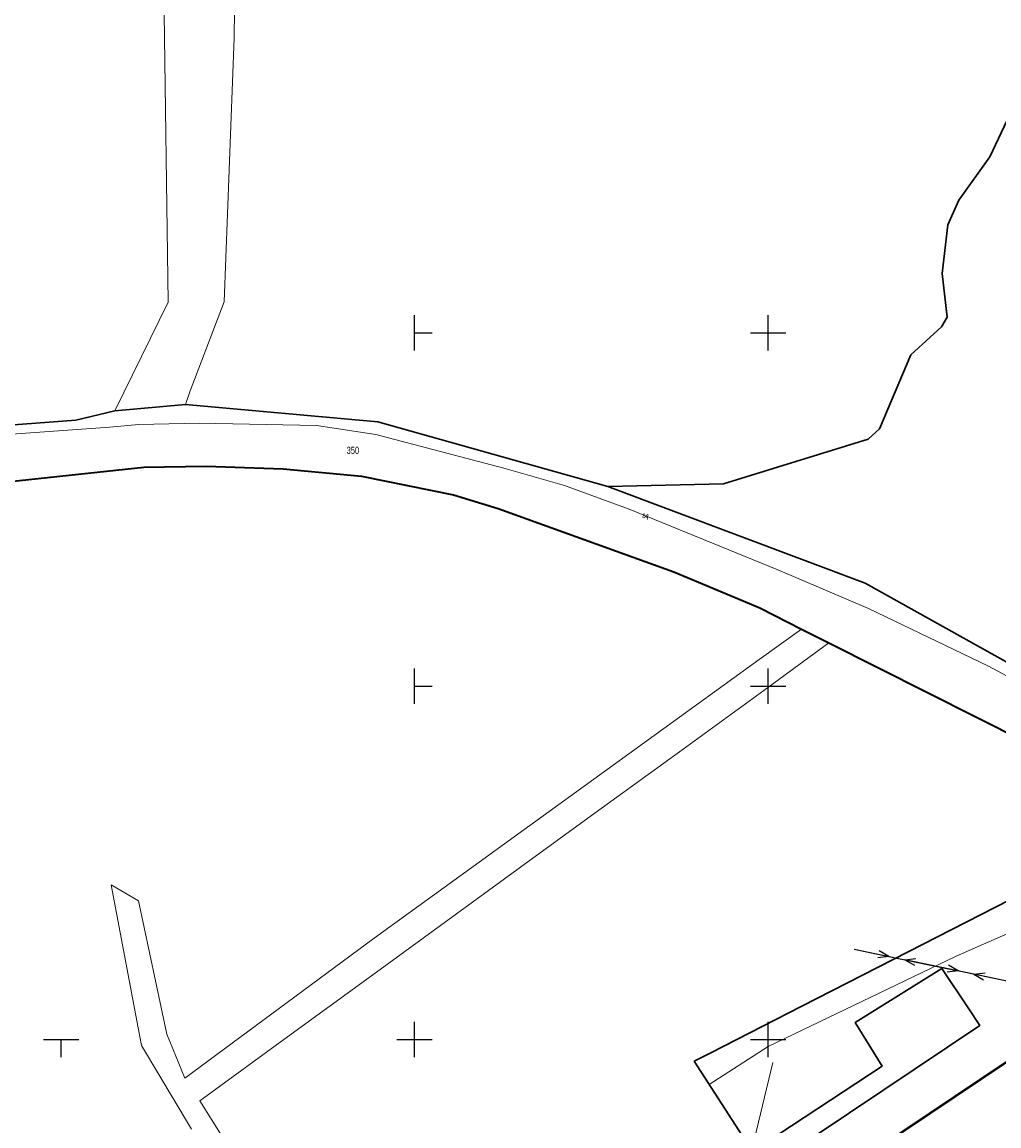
# Model space of a CAD drawing. Header units: metres. Extents: x 5552311 to 5555313, y 5709371 to 5712599.
# Tile 58 of 71: x 5554344 to 5554483, y 5710738 to 5710894. Entities that reach past the tile are written whole.
import ezdxf
from ezdxf.enums import TextEntityAlignment as Align

# ---------------------------------------------------------------- set-up
doc = ezdxf.new("R2010")
doc.units = ezdxf.units.M
doc.header["$MEASUREMENT"] = 0
doc.linetypes.add('suep_nn_500', pattern=[0])
doc.layers.get('0').update_dxf_attribs({"color": 2, "linetype": 'CONTINUOUS', "lineweight": 5})
for name, color, linetype in [('203-punkt graniczny', 7, 'CONTINUOUS'), ('211-numer działki ewidencyjnej', 7, 'CONTINUOUS'), ('217-kontur klasyfikacyjny', 7, 'CONTINUOUS'), ('218-kontur użytku gruntowego', 60, 'CONTINUOUS'), ('219-działka ewidencyjna', 7, 'CONTINUOUS'), ('312-budynek ewidencyjny', 7, 'CONTINUOUS'), ('ogrodzenie trwałe', 7, 'CONTINUOUS'), ('przewód elektroenergetyczny niskiego napięcia', 7, 'CONTINUOUS'), ('przewód kanalizacyjny', 7, 'CONTINUOUS'), ('przewód telekomunikacyjny podziemny', 7, 'CONTINUOUS'), ('przewód telekomunikacyjny podziemny-Atr1', 7, 'CONTINUOUS'), ('Wstawianie ramki sekcyjnej z opisem', 7, 'CONTINUOUS')]:
    doc.layers.add(name, color=color, linetype=linetype)
doc.styles.get("Standard").update_dxf_attribs({"font": 'Working1250', "width": 0.75})
doc.linetypes.add('902-500', pattern='A,3.75,0,[1,ksztalty.shx,S=0.5,R=0,X=0,Y=0],3.75', length=7.5)

# ---------------------------------------------------------------- blocks, each defined once
blk = doc.blocks.new('203')
at = {"linetype": 'Continuous', "lineweight": 0}
h = blk.add_hatch(color=94, dxfattribs=at)
edge = h.paths.add_edge_path()
edge.add_arc((0, 0), 0.045, 0, 360)
blk = doc.blocks.new('SUEP1')
at = {"color": 0, "linetype": 'Continuous'}
for p, q in [((0, 0), (5, 0)), ((5, 0), (3.5, 0.5)), ((5, 0), (3.5, -0.5)), ((5, 0), (15, 0)), ((15, 0), (13.5, 0.5)), ((15, 0), (13.5, -0.5))]:
    blk.add_line(p, q, dxfattribs=at)
blk = doc.blocks.new('RAMKA500K')
at = {"color": 0}
for p, q in [((0, 247.5), (0, 250)), ((0, 250), (2.5, 250)), ((47.5, 250), (52.5, 250)), ((50, 247.5), (50, 250)), ((347.5, 250), (352.5, 250)), ((350, 247.5), (350, 250)), ((397.5, 250), (400, 250)), ((400, 247.5), (400, 250)), ((0, 97.5), (0, 102.5)), ((50, 97.5), (50, 102.5)), ((0, 100), (2.5, 100)), ((47.5, 100), (52.5, 100)), ((0, 47.5), (0, 52.5)), ((50, 47.5), (50, 52.5)), ((0, 50), (2.5, 50)), ((47.5, 50), (52.5, 50)), ((0, 0), (0, 2.5)), ((50, 0), (50, 2.5)), ((0, 0), (2.5, 0)), ((47.5, 0), (52.5, 0))]:
    blk.add_line(p, q, dxfattribs=at)

msp = doc.modelspace()

# ---------------------------------------------------------------- linework, layer by layer
at = {"layer": '217-kontur klasyfikacyjny', "color": 3, "linetype": 'Continuous', "lineweight": 18, "flags": 128}
for points in [[(5554510.54, 5710776.73), (5554476.62, 5710761.8)], [(5554476.62, 5710761.8), (5554449.99, 5710749.03)], [(5554462.3, 5710752.4), (5554474.6, 5710760.05)], [(5554474.6, 5710760.05), (5554478.32, 5710754.49)], [(5554478.32, 5710754.49), (5554479.94, 5710751.98)], [(5554479.94, 5710751.98), (5554429.22, 5710717.97)], [(5554466.12, 5710746.23), (5554462.3, 5710752.4)], [(5554449.99, 5710749.03), (5554441.67, 5710743.66)], [(5554447.8, 5710734.16), (5554466.12, 5710746.23)], [(5554441.67, 5710743.66), (5554447.8, 5710734.16)]]:
    msp.add_lwpolyline(points, dxfattribs=at)
at = {"layer": '218-kontur użytku gruntowego', "linetype": 'Continuous', "lineweight": 9, "flags": 128}
for points in [[(5554374.47, 5710891.77), (5554374.93, 5710931.77)], [(5554364.51, 5710898.63), (5554365.16, 5710854.36)], [(5554373.07, 5710854.42), (5554374.47, 5710891.77)], [(5554365.16, 5710854.36), (5554357.62, 5710838.98)], [(5554368.24, 5710841.79), (5554373.07, 5710854.42)], [(5554367.57, 5710839.87), (5554368.24, 5710841.79)], [(5554357.62, 5710838.98), (5554352.07, 5710837.64)], [(5554394.81, 5710837.44), (5554367.57, 5710839.87)], [(5554352.07, 5710837.64), (5554313.68, 5710834.78)], [(5554427.34, 5710828.27), (5554394.81, 5710837.44)], [(5554337.45, 5710828.42), (5554361.71, 5710830.99)], [(5554361.71, 5710830.99), (5554370.53, 5710831.14)], [(5554370.53, 5710831.14), (5554381.41, 5710830.77)], [(5554381.41, 5710830.77), (5554392.5, 5710829.73)], [(5554392.5, 5710829.73), (5554405.48, 5710827.07)], [(5554463.72, 5710814.57), (5554427.34, 5710828.27)], [(5554405.48, 5710827.07), (5554411.81, 5710825.17)], [(5554411.81, 5710825.17), (5554436.65, 5710816.2)], [(5554436.65, 5710816.2), (5554448.82, 5710811.08)], [(5554496.34, 5710796.37), (5554463.72, 5710814.57)], [(5554448.82, 5710811.08), (5554454.74, 5710808.1)], [(5554454.74, 5710808.1), (5554448.76, 5710803.78)], [(5554449.39, 5710799.42), (5554458.58, 5710806.16)], [(5554458.58, 5710806.16), (5554486.4, 5710792.12)], [(5554448.76, 5710803.78), (5554394.27, 5710764.34)], [(5554437.47, 5710790.74), (5554449.39, 5710799.42)], [(5554426.41, 5710782.7), (5554437.47, 5710790.74)], [(5554417.26, 5710776.04), (5554426.41, 5710782.7)], [(5554510.54, 5710776.73), (5554476.62, 5710761.8)], [(5554405.92, 5710767.78), (5554417.26, 5710776.04)], [(5554360.93, 5710769.62), (5554357.1, 5710771.91)], [(5554357.1, 5710771.91), (5554361.38, 5710749.14)], [(5554364.95, 5710750.78), (5554360.93, 5710769.62)], [(5554394.09, 5710759.17), (5554405.92, 5710767.78)], [(5554394.27, 5710764.34), (5554367.51, 5710744.55)], [(5554476.62, 5710761.8), (5554449.99, 5710749.03)], [(5554462.3, 5710752.4), (5554474.6, 5710760.05)], [(5554474.6, 5710760.05), (5554478.32, 5710754.49)], [(5554382.02, 5710750.39), (5554394.09, 5710759.17)], [(5554478.32, 5710754.49), (5554479.94, 5710751.98)], [(5554479.94, 5710751.98), (5554429.22, 5710717.97)], [(5554466.12, 5710746.23), (5554462.3, 5710752.4)], [(5554367.51, 5710744.55), (5554364.95, 5710750.78)], [(5554369.61, 5710741.35), (5554382.02, 5710750.39)], [(5554361.38, 5710749.14), (5554368.45, 5710737.3)], [(5554449.99, 5710749.03), (5554441.67, 5710743.66)], [(5554447.8, 5710734.16), (5554466.12, 5710746.23)], [(5554441.67, 5710743.66), (5554447.8, 5710734.16)], [(5554387.08, 5710713.43), (5554369.61, 5710741.35)]]:
    msp.add_lwpolyline(points, dxfattribs=at)
at = {"layer": '219-działka ewidencyjna', "color": 94, "linetype": 'Continuous', "lineweight": 30, "flags": 128}
for points in [[(5554484.22, 5710880.93), (5554481.38, 5710874.93)], [(5554481.38, 5710874.93), (5554477, 5710868.78)], [(5554477, 5710868.78), (5554475.42, 5710865.31)], [(5554475.42, 5710865.31), (5554474.62, 5710858.4)], [(5554474.62, 5710858.4), (5554475.33, 5710852.24)], [(5554475.33, 5710852.24), (5554474.54, 5710850.87)], [(5554474.54, 5710850.87), (5554470.2, 5710846.91)], [(5554470.2, 5710846.91), (5554465.77, 5710836.44)], [(5554357.62, 5710838.98), (5554352.07, 5710837.64)], [(5554367.57, 5710839.87), (5554357.62, 5710838.98)], [(5554367.57, 5710839.87), (5554394.81, 5710837.44)], [(5554352.07, 5710837.64), (5554313.68, 5710834.78)], [(5554394.81, 5710837.44), (5554427.34, 5710828.27)], [(5554465.77, 5710836.44), (5554464.17, 5710834.99)], [(5554464.17, 5710834.99), (5554443.68, 5710828.65)], [(5554361.71, 5710830.99), (5554337.45, 5710828.42)], [(5554361.71, 5710830.99), (5554370.53, 5710831.14)], [(5554370.53, 5710831.14), (5554381.41, 5710830.77)], [(5554381.41, 5710830.77), (5554392.5, 5710829.73)], [(5554392.5, 5710829.73), (5554405.48, 5710827.07)], [(5554443.68, 5710828.65), (5554427.34, 5710828.27)], [(5554427.34, 5710828.27), (5554463.72, 5710814.57)], [(5554405.48, 5710827.07), (5554411.81, 5710825.17)], [(5554411.81, 5710825.17), (5554436.65, 5710816.2)], [(5554436.65, 5710816.2), (5554448.82, 5710811.08)], [(5554463.72, 5710814.57), (5554496.34, 5710796.37)], [(5554448.82, 5710811.08), (5554454.74, 5710808.1)], [(5554454.74, 5710808.1), (5554458.58, 5710806.16)], [(5554458.58, 5710806.16), (5554486.4, 5710792.12)], [(5554486.22, 5710770.8), (5554469.81, 5710762.4)], [(5554469.81, 5710762.4), (5554454.77, 5710754.72)], [(5554474.6, 5710760.05), (5554462.3, 5710752.4)], [(5554474.6, 5710760.05), (5554478.32, 5710754.49)], [(5554454.77, 5710754.72), (5554441.79, 5710748.07)], [(5554478.32, 5710754.49), (5554479.94, 5710751.98)], [(5554479.94, 5710751.98), (5554429.22, 5710717.97)], [(5554462.3, 5710752.4), (5554466.12, 5710746.23)], [(5554441.79, 5710748.07), (5554439.56, 5710746.92)], [(5554439.56, 5710746.92), (5554447.8, 5710734.16)], [(5554466.12, 5710746.23), (5554447.8, 5710734.16)]]:
    msp.add_lwpolyline(points, dxfattribs=at)
at = {"layer": '312-budynek ewidencyjny', "color": 8, "linetype": 'Continuous', "lineweight": 50, "flags": 128}
msp.add_lwpolyline([(5554432.86, 5710712.69), (5554494.63, 5710754.14)], dxfattribs=at)
at = {"layer": 'ogrodzenie trwałe', "color": 8, "linetype": '902-500', "lineweight": 35, "flags": 128}
msp.add_lwpolyline([(5554307.54, 5710812.59), (5554308.17, 5710814.74), (5554315.38, 5710825.82), (5554337.45, 5710828.42), (5554361.71, 5710830.99), (5554370.53, 5710831.14), (5554381.41, 5710830.77), (5554392.5, 5710829.73), (5554405.48, 5710827.07), (5554411.81, 5710825.17), (5554436.65, 5710816.2), (5554448.82, 5710811.08), (5554454.74, 5710808.1), (5554458.58, 5710806.16), (5554486.4, 5710792.12), (5554492.11, 5710788.8), (5554504.99, 5710780.4), (5554510.54, 5710776.73), (5554513.75, 5710772.89), (5554516.7, 5710768.12), (5554526.56, 5710751.78)], dxfattribs=at)
at = {"layer": 'przewód elektroenergetyczny niskiego napięcia', "color": 1, "linetype": 'suep_nn_500', "lineweight": 18, "flags": 128}
msp.add_lwpolyline([(5554462.2, 5710762.79), (5554484.02, 5710758.24)], dxfattribs=at)
at = {"layer": 'przewód kanalizacyjny', "color": 34, "linetype": 'Continuous', "lineweight": 18, "flags": 128}
msp.add_lwpolyline([(5554432.93, 5710676.18), (5554426.86, 5710688.7), (5554412.47, 5710704.78), (5554420.51, 5710714.3), (5554424.37, 5710718.92), (5554447.77, 5710734.59), (5554450.65, 5710746.77)], dxfattribs=at)
at = {"layer": 'przewód telekomunikacyjny podziemny', "color": 30, "linetype": 'Continuous', "lineweight": 18, "flags": 128}
msp.add_lwpolyline([(5554317.21, 5710833.83), (5554356.9, 5710836.65), (5554361, 5710837.04), (5554369.52, 5710837.23), (5554386.11, 5710836.9), (5554394.5, 5710835.65), (5554412.61, 5710830.86), (5554421.2, 5710828.39), (5554430.33, 5710825.06), (5554451.4, 5710816.48), (5554464.2, 5710811), (5554481.18, 5710802.85), (5554496.83, 5710794.44), (5554506.51, 5710787.97), (5554515.88, 5710781.61), (5554520.23, 5710777.65), (5554530.54, 5710765.02), (5554534.16, 5710759.48), (5554549.27, 5710736.72), (5554562.12, 5710717.62), (5554571.48, 5710700.1)], dxfattribs=at)

# ---------------------------------------------------------------- block references
at = {"layer": '203-punkt graniczny', "color": 8, "linetype": 'Continuous', "lineweight": 18}
for p in [(5554481.38, 5710874.93), (5554477, 5710868.78), (5554475.42, 5710865.31), (5554474.62, 5710858.4), (5554475.33, 5710852.24), (5554474.54, 5710850.87), (5554470.2, 5710846.91), (5554352.07, 5710837.64), (5554465.77, 5710836.44), (5554464.17, 5710834.99), (5554370.53, 5710831.14), (5554361.71, 5710830.99), (5554381.41, 5710830.77), (5554392.5, 5710829.73), (5554443.68, 5710828.65), (5554405.48, 5710827.07), (5554411.81, 5710825.17), (5554436.65, 5710816.2), (5554448.82, 5710811.08), (5554454.74, 5710808.1), (5554458.58, 5710806.16)]:
    msp.add_blockref('203', p, dxfattribs=at)
at = {"layer": 'przewód elektroenergetyczny niskiego napięcia', "color": 1, "linetype": 'Continuous', "lineweight": 18}
for p, rotation in [((5554462.2, 5710762.79), 348.2210000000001), ((5554484.02, 5710758.24), 168.221)]:
    msp.add_blockref('SUEP1', p, dxfattribs=dict(at, rotation=rotation))
at = {"layer": 'Wstawianie ramki sekcyjnej z opisem', "color": 8, "linetype": 'Continuous', "lineweight": 13}
for p in [(5554400, 5710750), (5554400, 5710750), (5554400, 5710750), (5554400, 5710750), (5554000, 5710500), (5554000, 5710500), (5554000, 5710500), (5554000, 5710500), (5554400, 5710500), (5554400, 5710500), (5554400, 5710500), (5554400, 5710500)]:
    msp.add_blockref('RAMKA500K', p, dxfattribs=at)

# ---------------------------------------------------------------- texts
at = {"layer": '211-numer działki ewidencyjnej', "color": 94, "linetype": 'Continuous', "lineweight": 30, "width": 0.79}
msp.add_text('350', height=1, dxfattribs=at).set_placement((5554390.39, 5710832.89))
at = {"layer": 'przewód telekomunikacyjny podziemny-Atr1', "color": 30, "width": 0.9}
msp.add_text('tA', height=0.75, rotation=336.533, dxfattribs=at).set_placement((5554432.27, 5710824.27), align=Align.MIDDLE_LEFT)

doc.saveas('drawing.dxf')
